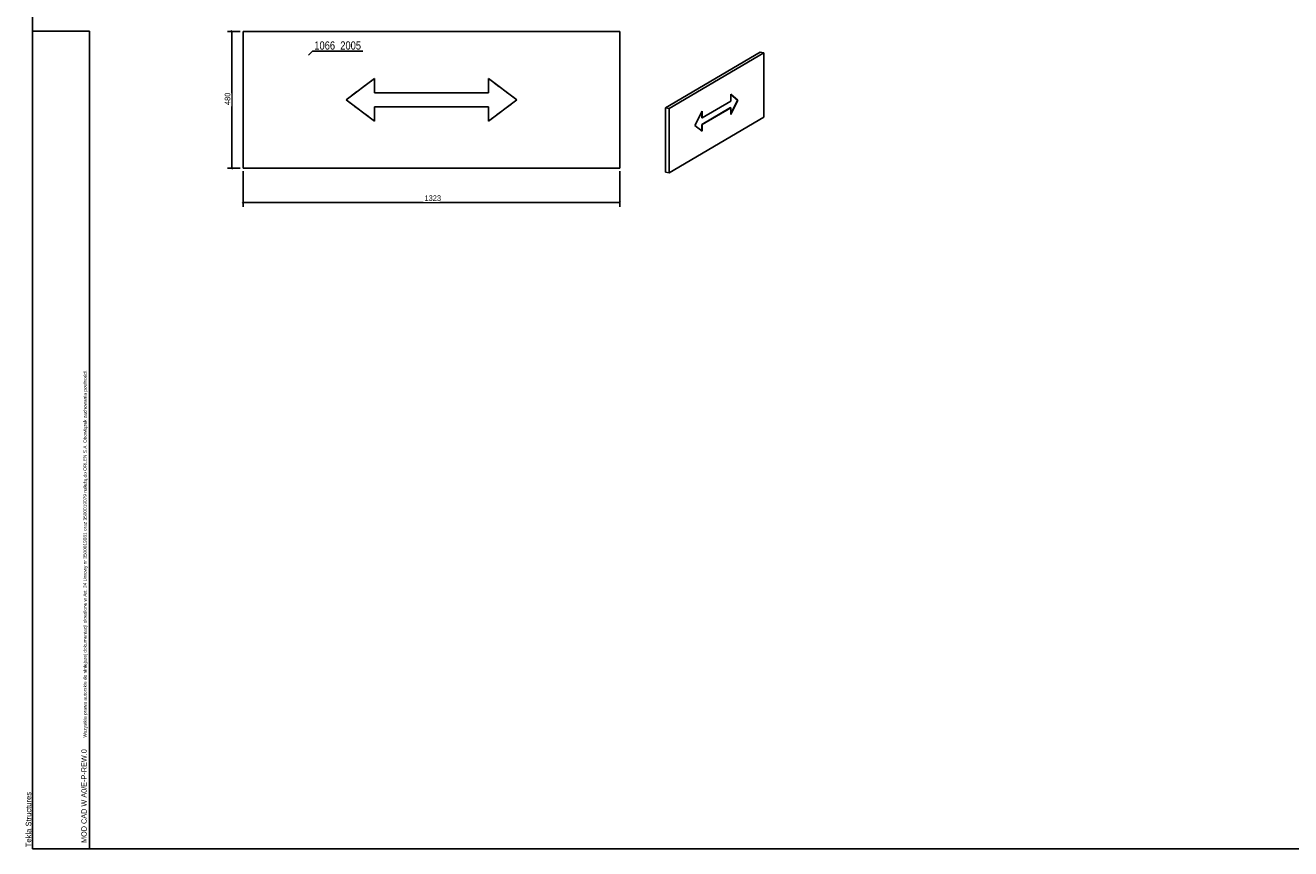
# Model space of a CAD drawing. Header units: millimetres. Extents: x 2 to 836, y 5 to 589.
# Tile 1 of 4: x 2 to 447, y 5 to 294. Entities that reach past the tile are written whole.
import ezdxf

# ---------------------------------------------------------------- set-up
doc = ezdxf.new("R2010")
doc.units = ezdxf.units.MM
doc.linetypes.add('DXK_LINE_DOT2', pattern=[3.9198, 1.9599, -1.9599])
doc.styles.add('Arial', font='ARIAL.TTF', dxfattribs={"height": 0.2})
doc.styles.add('Arial Narrow', font='ARIALN.TTF', dxfattribs={"height": 0.2})

# ---------------------------------------------------------------- blocks, each defined once
blk = doc.blocks.new('Unknown-639993422-1124')
at = {"color": 2, "linetype": 'Continuous'}
for p, q in [((5, 589), (5, 5)), ((5, 5), (836, 5))]:
    blk.add_line(p, q, dxfattribs=at)
at = {"color": 174, "linetype": 'Continuous', "style": 'Arial'}
blk.add_text('Tekla Structures', height=1.9102, rotation=90, dxfattribs=at).set_placement((4.5, 5.5))
blk = doc.blocks.new('Part-639993422-1592 - 1572')
at = {"color": 3, "linetype": 'Continuous'}
for p, q in [((211.24, 291.87), (78.95, 291.87)), ((78.95, 291.87), (78.95, 243.87)), ((211.24, 243.87), (211.24, 291.87)), ((211.25, 291.87), (211.24, 291.87)), ((211.25, 291.87), (211.24, 291.87)), ((211.25, 243.87), (211.25, 291.87)), ((115.1, 267.87), (125.1, 275.37)), ((125.1, 270.37), (125.1, 275.37)), ((125.1, 275.37), (125.1, 275.37)), ((165.1, 270.37), (165.1, 275.37)), ((165.1, 275.37), (175.1, 267.87)), ((165.1, 275.37), (165.1, 275.37)), ((125.1, 260.37), (115.1, 267.87)), ((115.1, 267.87), (115.1, 267.87)), ((165.1, 270.37), (125.1, 270.37)), ((175.1, 267.87), (165.1, 260.37)), ((175.1, 267.87), (175.1, 267.87)), ((125.1, 265.37), (125.1, 260.37)), ((125.1, 265.37), (165.1, 265.37)), ((165.1, 260.37), (165.1, 265.37)), ((125.1, 260.37), (125.1, 260.37)), ((165.1, 260.37), (165.1, 260.37)), ((78.95, 243.87), (211.24, 243.87)), ((211.24, 243.87), (211.25, 243.87)), ((211.25, 243.87), (211.24, 243.87))]:
    blk.add_line(p, q, dxfattribs=at)
at = {"color": 174, "linetype": 'DXK_LINE_DOT2'}
for p, q in [((78.95, 291.87), (78.96, 291.87)), ((78.96, 243.87), (78.96, 291.87)), ((211.24, 291.87), (78.96, 291.87)), ((125.1, 275.37), (115.1, 267.87)), ((125.1, 270.37), (125.1, 275.37)), ((175.1, 267.87), (165.1, 275.37)), ((165.1, 275.37), (165.1, 270.37)), ((115.1, 267.87), (125.1, 260.37)), ((165.1, 260.37), (175.1, 267.87)), ((125.1, 260.37), (125.1, 265.37)), ((165.1, 265.37), (165.1, 260.37)), ((78.95, 243.87), (78.96, 243.87)), ((211.24, 243.87), (78.96, 243.87))]:
    blk.add_line(p, q, dxfattribs=at)
blk = doc.blocks.new('Part-639993422-1624 - 1615')
at = {"color": 2, "linetype": 'Continuous'}
for p, q in [((260.54, 284.64), (227.3, 265.08)), ((261.84, 284.38), (260.54, 284.64)), ((228.59, 264.83), (261.84, 284.38)), ((261.84, 284.38), (261.84, 261.83)), ((250.24, 267.46), (240.19, 261.55)), ((252.75, 267.76), (250.24, 269.81)), ((250.24, 269.81), (250.24, 267.46)), ((250.24, 269.73), (252.62, 267.79)), ((252.62, 267.79), (250.24, 263.05)), ((250.24, 262.76), (252.75, 267.76)), ((252.62, 267.79), (252.75, 267.76)), ((227.3, 265.08), (228.59, 264.83)), ((227.3, 265.08), (227.3, 242.53)), ((228.59, 242.27), (228.59, 264.83)), ((240.19, 263.9), (237.68, 258.89)), ((250.11, 265.14), (240.06, 259.22)), ((240.06, 261.57), (240.06, 263.64)), ((240.19, 259.2), (250.24, 265.11)), ((240.19, 261.55), (240.19, 263.9)), ((250.11, 265.14), (250.24, 265.11)), ((250.24, 265.11), (250.24, 262.76)), ((261.84, 261.83), (228.59, 242.27)), ((237.68, 258.89), (240.19, 256.85)), ((240.06, 261.57), (240.19, 261.55)), ((240.06, 259.22), (240.06, 256.95)), ((240.06, 259.22), (240.19, 259.2)), ((240.19, 256.85), (240.19, 259.2)), ((227.3, 242.53), (228.59, 242.27))]:
    blk.add_line(p, q, dxfattribs=at)
blk = doc.blocks.new('StraightDimension-639993422-1594 - 1572')
at = {"color": 7, "linetype": 'Continuous'}
for p, q in [((78.95, 242.87), (78.95, 230.27)), ((211.24, 242.87), (211.24, 230.27)), ((79.25, 232.17), (78.65, 231.57)), ((78.95, 231.87), (211.24, 231.87)), ((210.94, 231.57), (211.54, 232.17))]:
    blk.add_line(p, q, dxfattribs=at)
at = {"color": 0}
blk.add_wipeout([(147.93, 232.02), (147.93, 234.82), (142.26, 234.82), (142.26, 232.02)], dxfattribs=at)
at = {"color": 7, "style": 'Arial Narrow'}
blk.add_text('1323', height=1.909, dxfattribs=at).set_placement((142.66, 232.42))
blk = doc.blocks.new('StraightDimension-639993422-1605 - 1572')
at = {"color": 7, "linetype": 'Continuous'}
for p, q in [((77.95, 291.87), (73.4, 291.87)), ((75.25, 291.57), (74.65, 292.17)), ((74.95, 243.87), (74.95, 291.87)), ((77.95, 243.87), (73.4, 243.87)), ((74.65, 244.17), (75.25, 243.57))]:
    blk.add_line(p, q, dxfattribs=at)
at = {"color": 0}
blk.add_wipeout([(74.8, 270.1), (72, 270.1), (72, 265.64), (74.8, 265.64)], dxfattribs=at)
at = {"color": 7, "style": 'Arial Narrow'}
blk.add_text('480', height=1.909, rotation=90.0002, dxfattribs=at).set_placement((74.4, 266.04))
blk = doc.blocks.new('Unknown-639993422-1643')
at = {"color": 2, "linetype": 'Continuous'}
for p, q in [((25, 292), (5, 292)), ((25, 5), (25, 292))]:
    blk.add_line(p, q, dxfattribs=at)
at = {"color": 7, "style": 'Arial', "width": 0.8}
blk.add_text('Wszystkie prawa autorskie do niniejszej dokumentacji określone w Art. 24 Umowy nr 3500019081 oraz 3500019079 należą do ORLEN S.A. Obowiązek zachowania poufności.', height=1.19385, rotation=90, dxfattribs=at).set_placement((24, 44))
at = {"color": 7, "linetype": 'Continuous', "style": 'Arial', "width": 0.8}
blk.add_text('MOD CAD W A0/E-P-REW.0', height=1.9102, rotation=90, dxfattribs=at).set_placement((24, 7))
blk = doc.blocks.new('Mark-639993422-1577 - 1572')
at = {"color": 0}
blk.add_wipeout([(120.4, 285.52), (120.4, 288.52), (103.95, 288.52), (103.95, 285.52)], dxfattribs=at)
blk.add_wipeout([(120.4, 285.52), (120.4, 288.52), (103.95, 288.52), (103.95, 285.52)], dxfattribs=at)
at = {"color": 96, "linetype": 'Continuous'}
for p, q in [((101.93, 283.51), (103.35, 284.92)), ((103.35, 284.92), (121, 284.92))]:
    blk.add_line(p, q, dxfattribs=at)
at = {"color": 7, "style": 'Arial Narrow'}
blk.add_text('1066_2005', height=2.863, dxfattribs=at).set_placement((103.95, 285.52))

msp = doc.modelspace()

# ---------------------------------------------------------------- block references
for name in ['Unknown-639993422-1124', 'Unknown-639993422-1643', 'Part-639993422-1592 - 1572', 'Part-639993422-1624 - 1615']:
    msp.add_blockref(name, (0, 0))

# ---------------------------------------------------------------- next in the draw order: block references
for name in ['Mark-639993422-1577 - 1572', 'StraightDimension-639993422-1594 - 1572']:
    msp.add_blockref(name, (0, 0))

# ---------------------------------------------------------------- next in the draw order: block references
msp.add_blockref('StraightDimension-639993422-1605 - 1572', (0, 0))

doc.saveas('drawing.dxf')
